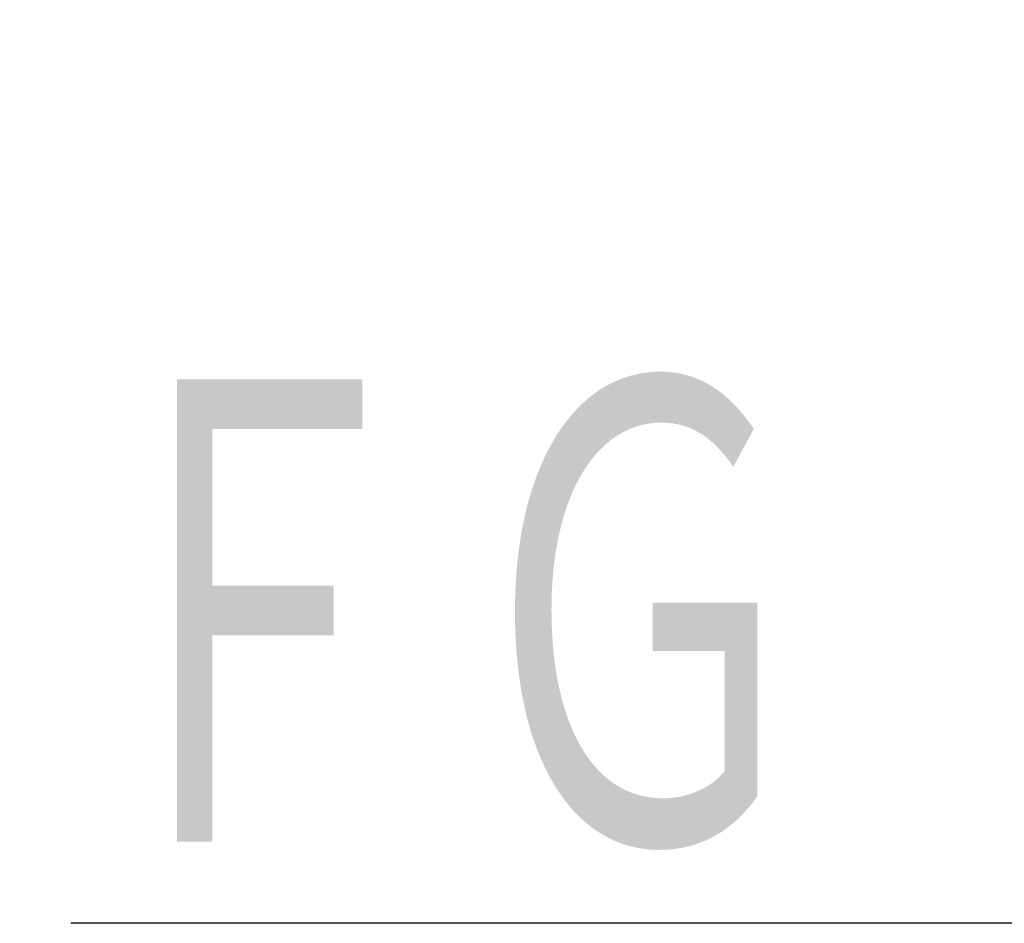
# Model space of a CAD drawing. Header units: millimetres. Extents: x 0 to 1300, y 0 to 891.
# Tile 7 of 141: x 380 to 400, y 227 to 245. Entities that reach past the tile are written whole.
import ezdxf

# ---------------------------------------------------------------- set-up
doc = ezdxf.new("R2010")
doc.units = ezdxf.units.MM
doc.header["$LTSCALE"] = 0.547069
doc.layers.add('NoLayerName_001', color=7, linetype='Continuous')
doc.styles.get("Standard").update_dxf_attribs({"font": 'txt', "bigfont": 'extfont2'})
doc.dimstyles.get("Standard").update_dxf_attribs({"dimtxt": 2.5, "dimasz": 2.5, "dimexe": 1, "dimexo": 1, "dimtad": 1, "dimdec": 3, "dimzin": 0, "dimdsep": 46, "dimtxsty": 'Standard', "dimcen": 2.5, "dimadec": 3, "dimazin": 0, "dimtfac": 0.75, "dimtdec": 3, "dimtmove": 0, "dimatfit": 3, "dimfxl": 1, "dimarcsym": 0})

msp = doc.modelspace()

# ---------------------------------------------------------------- texts
at = {"layer": 'NoLayerName_001', "color": 3, "linetype": 'Continuous', "lineweight": 13, "insert": (396.1175, 227.1667), "char_height": 10.5, "attachment_point": 9, "line_spacing_factor": 0.771429}
msp.add_mtext('\\A1;\\W0.6667;ＦＧ', dxfattribs=at)

# ---------------------------------------------------------------- leaders
at = {"layer": 'NoLayerName_001', "color": 3, "linetype": 'Continuous', "lineweight": 13, "annotation_type": 0, "has_hookline": 1, "hookline_direction": 1, "text_width": 15.2328}
msp.add_leader([(433.1221, 260.6827), (401.2425, 226.5417), (396.7425, 226.5417)], dimstyle='Standard', override={"dimtxt": 10.5, "dimasz": 4.5, "dimldrblk": 'OPEN30'}, dxfattribs=at)

doc.saveas('drawing.dxf')
